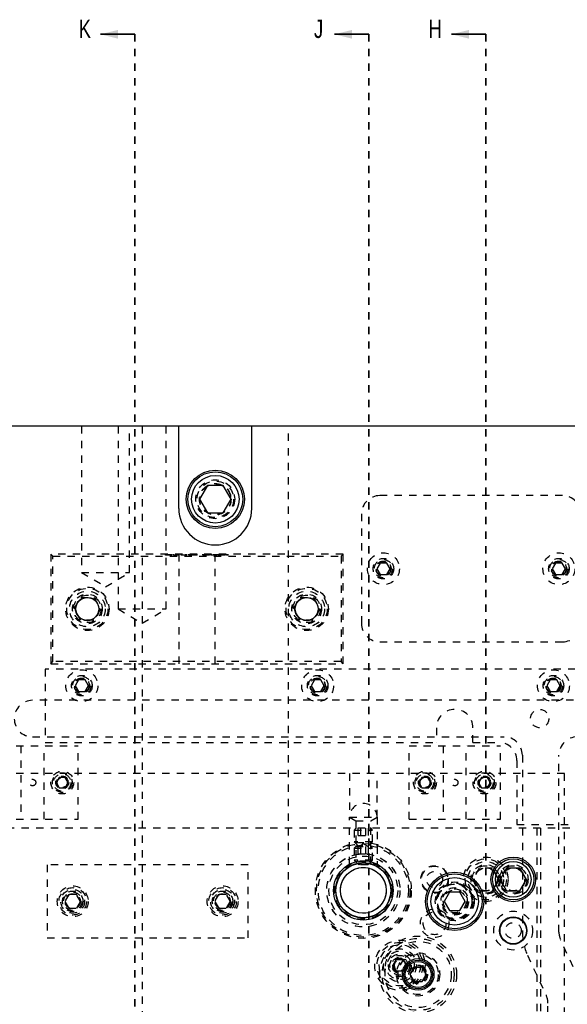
# Model space of a CAD drawing. Header units: inches. Extents: x 1694 to 2505, y -239 to -56.
# Tile 59 of 256: x 1741.04 to 1748.53, y -150.51 to -137.04. Entities that reach past the tile are written whole.
import ezdxf

# ---------------------------------------------------------------- set-up
doc = ezdxf.new("R2010")
doc.units = ezdxf.units.IN
doc.header["$LTSCALE"] = 0.5
doc.header["$MEASUREMENT"] = 0
doc.linetypes.add('HIDDEN', pattern=[0.225, 0.15, -0.075])
doc.linetypes.add('PHANTOM', pattern=[0.25, 0.125, -0.025, 0.025, -0.025, 0.025, -0.025])
doc.layers.add('SID-M-H', color=4, linetype='HIDDEN')
doc.layers.add('SID-M-S', color=105, linetype='Continuous')
doc.styles.add('SLDTEXTSTYLE0', font='TXT', dxfattribs={"width": 0.595745})

msp = doc.modelspace()

# ---------------------------------------------------------------- linework, layer by layer
at = {"color": 7, "linetype": 'Continuous', "lineweight": 35}
for p, q in [((1742.61658, -137.23909), (1742.14658, -137.23909)), ((1745.81658, -137.23909), (1745.34658, -137.23909)), ((1747.41658, -137.23909), (1746.94658, -137.23909))]:
    msp.add_line(p, q, dxfattribs=at)
at = {"color": 7, "linetype": 'PHANTOM', "lineweight": 35}
for p, q in [((1742.61658, -137.23909), (1742.61658, -171.9591)), ((1745.81658, -137.23909), (1745.81658, -171.9591)), ((1747.41658, -137.23909), (1747.41658, -171.9591))]:
    msp.add_line(p, q, dxfattribs=at)
at = {"color": 7, "linetype": 'Continuous', "lineweight": 35}
for points in [[(1742.14658, -137.23909), (1742.38658, -137.29909), (1742.38658, -137.17909)], [(1745.34658, -137.23909), (1745.58658, -137.29909), (1745.58658, -137.17909)], [(1746.94658, -137.23909), (1747.18658, -137.29909), (1747.18658, -137.17909)]]:
    msp.add_solid(points, dxfattribs=at)
at = {"layer": 'SID-M-H'}
for p, q in [((1741.88848, -142.5991), (1741.88848, -144.5991)), ((1742.38848, -142.5991), (1742.38848, -145.0991)), ((1742.54468, -144.5991), (1742.54468, -142.5991)), ((1742.71658, -142.5991), (1742.71658, -166.5991)), ((1743.04468, -145.0991), (1743.04468, -142.5991)), ((1744.71658, -166.5991), (1744.71658, -142.5991)), ((1748.46658, -143.5491), (1745.96658, -143.5491)), ((1745.71658, -143.7991), (1745.71658, -145.2991)), ((1745.46658, -144.3491), (1741.46658, -144.3491)), ((1741.46658, -144.3491), (1741.46658, -145.8491)), ((1741.49658, -144.3791), (1741.46658, -144.3491)), ((1741.49658, -144.3791), (1745.43658, -144.3791)), ((1741.49658, -145.8191), (1741.49658, -144.3791)), ((1743.03565, -144.3641), (1743.03565, -144.3491)), ((1743.04801, -144.3641), (1743.04801, -144.3491)), ((1743.06203, -144.3641), (1743.06203, -144.3491)), ((1743.06314, -144.3641), (1743.06314, -144.3491)), ((1743.08288, -144.3641), (1743.08288, -144.3491)), ((1743.08395, -144.3641), (1743.08395, -144.3491)), ((1743.09342, -144.3641), (1743.09342, -144.3491)), ((1743.12044, -144.3641), (1743.09342, -144.3641)), ((1743.09822, -144.3641), (1743.09822, -144.3491)), ((1743.10808, -144.3641), (1743.10808, -144.3491)), ((1743.12044, -144.3641), (1743.12044, -144.3491)), ((1743.14518, -144.3641), (1743.14518, -144.3491)), ((1743.22291, -144.3641), (1743.14518, -144.3641)), ((1743.21054, -144.3641), (1743.21054, -144.3491)), ((1743.21658, -144.3491), (1743.21658, -145.8491)), ((1743.22291, -144.3641), (1743.22291, -144.3491)), ((1743.24764, -144.3641), (1743.24764, -144.3491)), ((1743.32537, -144.3641), (1743.24764, -144.3641)), ((1743.313, -144.3641), (1743.313, -144.3491)), ((1743.32537, -144.3641), (1743.32537, -144.3491)), ((1743.35364, -144.3641), (1743.35364, -144.3491)), ((1743.366, -144.3641), (1743.366, -144.3491)), ((1743.39515, -144.3641), (1743.39515, -144.3491)), ((1743.39913, -144.3641), (1743.39913, -144.3491)), ((1743.4023, -144.3641), (1743.4023, -144.3491)), ((1743.424, -144.3641), (1743.424, -144.3491)), ((1743.43852, -144.3641), (1743.43852, -144.3491)), ((1743.43887, -144.3641), (1743.43887, -144.3491)), ((1743.4667, -144.3641), (1743.43887, -144.3641)), ((1743.44464, -144.3641), (1743.44464, -144.3491)), ((1743.45433, -144.3641), (1743.45433, -144.3491)), ((1743.4667, -144.3641), (1743.4667, -144.3491)), ((1743.54443, -144.3641), (1743.54443, -144.3491)), ((1743.55679, -144.3641), (1743.55679, -144.3491)), ((1743.56201, -144.3641), (1743.56201, -144.3491)), ((1743.59157, -144.3641), (1743.59157, -144.3491)), ((1743.59199, -144.3641), (1743.59199, -144.3491)), ((1743.62569, -144.3641), (1743.62569, -144.3491)), ((1743.63806, -144.3641), (1743.63806, -144.3491)), ((1743.65219, -144.3641), (1743.65219, -144.3491)), ((1743.65749, -144.3641), (1743.65749, -144.3491)), ((1743.72816, -144.3641), (1743.65749, -144.3641)), ((1743.66456, -144.3641), (1743.66456, -144.3491)), ((1743.69556, -144.3641), (1743.69556, -144.3491)), ((1743.69779, -144.3641), (1743.69779, -144.3491)), ((1743.69953, -144.3641), (1743.69953, -144.3491)), ((1743.70025, -144.3641), (1743.70025, -144.3491)), ((1743.70436, -144.3641), (1743.70436, -144.3491)), ((1743.71179, -144.3641), (1743.71179, -144.3491)), ((1743.71402, -144.3641), (1743.71402, -144.3491)), ((1743.71658, -145.8491), (1743.71658, -144.3491)), ((1743.72816, -144.3641), (1743.72816, -144.3491)), ((1743.72992, -144.3641), (1743.72992, -144.3491)), ((1743.74229, -144.3641), (1743.72992, -144.3641)), ((1743.74229, -144.3641), (1743.74229, -144.3491)), ((1743.75642, -144.3641), (1743.75642, -144.3491)), ((1743.76879, -144.3641), (1743.76879, -144.3491)), ((1743.774, -144.3641), (1743.774, -144.3491)), ((1743.80357, -144.3641), (1743.80357, -144.3491)), ((1743.80398, -144.3641), (1743.80398, -144.3491)), ((1743.83769, -144.3641), (1743.83769, -144.3491)), ((1743.85005, -144.3641), (1743.85005, -144.3491)), ((1743.86772, -144.3641), (1743.86772, -144.3491)), ((1743.8792, -144.3641), (1743.8792, -144.3491)), ((1743.89068, -144.3641), (1743.89068, -144.3491)), ((1745.43658, -144.3791), (1745.46658, -144.3491)), ((1745.43658, -144.3791), (1745.43658, -145.8191)), ((1745.46658, -145.8491), (1745.46658, -144.3491)), ((1745.97155, -144.4711), (1745.92652, -144.5491)), ((1746.06162, -144.4711), (1745.97155, -144.4711)), ((1746.10665, -144.5491), (1746.06162, -144.4711)), ((1748.37155, -144.4711), (1748.32652, -144.5491)), ((1748.46162, -144.4711), (1748.37155, -144.4711)), ((1748.50665, -144.5491), (1748.46162, -144.4711)), ((1741.88848, -144.5991), (1742.54468, -144.5991)), ((1741.88848, -144.5991), (1742.21658, -144.79624)), ((1742.21658, -144.79624), (1742.54468, -144.5991)), ((1745.92652, -144.5491), (1745.97155, -144.6271)), ((1745.97155, -144.6271), (1746.06162, -144.6271)), ((1746.06162, -144.6271), (1746.10665, -144.5491)), ((1748.32652, -144.5491), (1748.37155, -144.6271)), ((1748.37155, -144.6271), (1748.46162, -144.6271)), ((1748.46162, -144.6271), (1748.50665, -144.5491)), ((1741.78645, -145.0991), (1741.87652, -144.9431)), ((1741.87652, -144.9431), (1742.05665, -144.9431)), ((1742.05665, -144.9431), (1742.14672, -145.0991)), ((1744.78645, -145.0991), (1744.87652, -144.9431)), ((1744.87652, -144.9431), (1745.05665, -144.9431)), ((1745.05665, -144.9431), (1745.14672, -145.0991)), ((1741.87652, -145.2551), (1741.78645, -145.0991)), ((1742.14672, -145.0991), (1742.05665, -145.2551)), ((1742.38848, -145.0991), (1743.04468, -145.0991)), ((1742.38848, -145.0991), (1742.71658, -145.29624)), ((1742.71658, -145.29624), (1743.04468, -145.0991)), ((1744.87652, -145.2551), (1744.78645, -145.0991)), ((1745.14672, -145.0991), (1745.05665, -145.2551)), ((1742.05665, -145.2551), (1741.87652, -145.2551)), ((1745.05665, -145.2551), (1744.87652, -145.2551)), ((1745.96658, -145.5491), (1748.46658, -145.5491)), ((1741.46658, -145.8491), (1741.49658, -145.8191)), ((1741.46658, -145.8491), (1745.46658, -145.8491)), ((1745.43658, -145.8191), (1741.49658, -145.8191)), ((1745.46658, -145.8491), (1745.43658, -145.8191)), ((1741.39158, -145.9241), (1741.39158, -146.9241)), ((1748.84158, -145.9241), (1741.39158, -145.9241)), ((1741.84655, -146.0711), (1741.80152, -146.1491)), ((1741.93662, -146.0711), (1741.84655, -146.0711)), ((1741.98165, -146.1491), (1741.93662, -146.0711)), ((1745.07155, -146.0711), (1745.02652, -146.1491)), ((1745.16162, -146.0711), (1745.07155, -146.0711)), ((1745.20665, -146.1491), (1745.16162, -146.0711)), ((1748.29655, -146.0711), (1748.25152, -146.1491)), ((1748.38662, -146.0711), (1748.29655, -146.0711)), ((1748.43165, -146.1491), (1748.38662, -146.0711)), ((1741.80152, -146.1491), (1741.84655, -146.2271)), ((1741.84655, -146.2271), (1741.93662, -146.2271)), ((1741.93662, -146.2271), (1741.98165, -146.1491)), ((1745.02652, -146.1491), (1745.07155, -146.2271)), ((1745.07155, -146.2271), (1745.16162, -146.2271)), ((1745.16162, -146.2271), (1745.20665, -146.1491)), ((1748.25152, -146.1491), (1748.29655, -146.2271)), ((1748.29655, -146.2271), (1748.38662, -146.2271)), ((1748.38662, -146.2271), (1748.43165, -146.1491)), ((1758.21658, -146.3491), (1741.21658, -146.3491)), ((1746.74158, -146.7241), (1746.74158, -146.9241)), ((1747.24158, -146.9241), (1747.24158, -146.7241)), ((1741.21658, -146.8491), (1747.66658, -146.8491)), ((1741.39158, -146.9241), (1746.74158, -146.9241)), ((1747.24158, -146.9241), (1747.59158, -146.9241)), ((1740.59158, -146.9741), (1741.84158, -146.9741)), ((1741.05858, -146.9741), (1741.05858, -147.9741)), ((1741.37458, -147.9741), (1741.37458, -146.9741)), ((1741.84158, -147.9741), (1741.84158, -146.9741)), ((1746.36658, -146.9741), (1747.61658, -146.9741)), ((1746.36658, -147.9741), (1746.36658, -146.9741)), ((1746.83358, -146.9741), (1746.83358, -147.9741)), ((1747.14958, -147.9741), (1747.14958, -146.9741)), ((1747.61658, -147.9741), (1747.61658, -146.9741)), ((1747.84158, -147.1741), (1747.84158, -148.0491)), ((1747.91658, -147.0991), (1747.91658, -149.51867)), ((1748.41658, -149.51867), (1748.41658, -147.0991)), ((1748.49158, -147.3491), (1738.11658, -147.3491)), ((1741.58299, -147.40378), (1741.54239, -147.4741)), ((1741.54239, -147.4741), (1741.58299, -147.54441)), ((1741.66418, -147.40378), (1741.58299, -147.40378)), ((1741.70477, -147.4741), (1741.66418, -147.40378)), ((1741.66418, -147.54441), (1741.70477, -147.4741)), ((1745.55408, -147.3491), (1745.55408, -147.9491)), ((1745.92908, -147.9491), (1745.92908, -147.3491)), ((1746.54399, -147.40378), (1746.50339, -147.4741)), ((1746.50339, -147.4741), (1746.54399, -147.54441)), ((1746.62518, -147.40378), (1746.54399, -147.40378)), ((1746.66577, -147.4741), (1746.62518, -147.40378)), ((1746.62518, -147.54441), (1746.66577, -147.4741)), ((1747.35799, -147.40378), (1747.31739, -147.4741)), ((1747.31739, -147.4741), (1747.35799, -147.54441)), ((1747.43918, -147.40378), (1747.35799, -147.40378)), ((1747.47977, -147.4741), (1747.43918, -147.40378)), ((1747.43918, -147.54441), (1747.47977, -147.4741)), ((1748.49158, -161.8491), (1748.49158, -147.3491)), ((1741.58299, -147.54441), (1741.66418, -147.54441)), ((1746.54399, -147.54441), (1746.62518, -147.54441)), ((1747.35799, -147.54441), (1747.43918, -147.54441)), ((1740.59158, -147.9741), (1741.84158, -147.9741)), ((1745.55358, -148.58896), (1745.55358, -147.9491)), ((1745.55408, -147.9491), (1745.92908, -147.9491)), ((1745.55408, -147.9491), (1745.64108, -147.99933)), ((1745.64108, -147.99933), (1745.84208, -147.99933)), ((1745.64108, -147.99933), (1745.64108, -148.58764)), ((1745.84208, -147.99933), (1745.92908, -147.9491)), ((1745.84208, -148.58749), (1745.84208, -147.99933)), ((1745.92958, -147.9491), (1745.92958, -148.58896)), ((1746.36658, -147.9741), (1747.61658, -147.9741)), ((1762.16658, -148.0991), (1737.36658, -148.0991)), ((1745.64108, -148.0991), (1745.61658, -148.1236)), ((1745.61658, -148.1236), (1745.86658, -148.1236)), ((1745.61658, -148.1236), (1745.61658, -148.2866)), ((1745.66941, -148.19752), (1745.66941, -148.0991)), ((1745.7055, -148.19752), (1745.7055, -148.0991)), ((1745.77767, -148.19752), (1745.77767, -148.0991)), ((1745.81375, -148.19752), (1745.81375, -148.0991)), ((1745.86658, -148.1236), (1745.84208, -148.0991)), ((1745.86658, -148.2866), (1745.86658, -148.1236)), ((1747.84158, -148.0491), (1748.84158, -148.0491)), ((1748.11658, -148.0991), (1748.11658, -153.4616)), ((1748.16658, -148.0991), (1748.16658, -150.9741)), ((1745.66941, -148.19752), (1745.81375, -148.19752)), ((1745.86658, -148.2866), (1745.61658, -148.2866)), ((1745.61658, -148.2866), (1745.67908, -148.3491)), ((1745.64108, -148.3491), (1745.61658, -148.3736)), ((1745.61658, -148.3736), (1745.86658, -148.3736)), ((1745.61658, -148.3736), (1745.61658, -148.5366)), ((1745.64108, -148.3491), (1745.84208, -148.3491)), ((1745.66941, -148.44752), (1745.66941, -148.3491)), ((1745.74158, -148.31301), (1745.67908, -148.3491)), ((1745.7055, -148.44752), (1745.7055, -148.3491)), ((1745.80408, -148.3491), (1745.74158, -148.31301)), ((1745.77767, -148.44752), (1745.77767, -148.3491)), ((1745.80408, -148.3491), (1745.86658, -148.2866)), ((1745.81375, -148.44752), (1745.81375, -148.3491)), ((1745.86658, -148.3736), (1745.84208, -148.3491)), ((1745.86658, -148.5366), (1745.86658, -148.3736)), ((1745.86658, -148.5366), (1745.61658, -148.5366)), ((1745.61658, -148.5366), (1745.67908, -148.5991)), ((1745.66941, -148.44752), (1745.81375, -148.44752)), ((1745.80408, -148.5991), (1745.86658, -148.5366)), ((1744.16658, -148.5991), (1741.41658, -148.5991)), ((1741.41658, -148.5991), (1741.41658, -149.5991)), ((1744.16658, -149.5991), (1744.16658, -148.5991)), ((1745.74158, -148.56301), (1745.67908, -148.5991)), ((1745.80408, -148.5991), (1745.67908, -148.5991)), ((1745.80408, -148.5991), (1745.74158, -148.56301)), ((1747.32652, -148.6431), (1747.23645, -148.7991)), ((1747.50665, -148.6431), (1747.32652, -148.6431)), ((1747.59672, -148.7991), (1747.50665, -148.6431)), ((1747.23645, -148.7991), (1747.32652, -148.9551)), ((1747.50665, -148.9551), (1747.59672, -148.7991)), ((1747.32652, -148.9551), (1747.50665, -148.9551)), ((1741.71246, -149.00535), (1741.65833, -149.0991)), ((1741.82071, -149.00535), (1741.71246, -149.00535)), ((1741.87484, -149.0991), (1741.82071, -149.00535)), ((1743.76246, -149.00535), (1743.70833, -149.0991)), ((1743.87071, -149.00535), (1743.76246, -149.00535)), ((1743.92484, -149.0991), (1743.87071, -149.00535)), ((1741.65833, -149.0991), (1741.71246, -149.19285)), ((1741.71246, -149.19285), (1741.82071, -149.19285)), ((1741.82071, -149.19285), (1741.87484, -149.0991)), ((1743.70833, -149.0991), (1743.76246, -149.19285)), ((1743.76246, -149.19285), (1743.87071, -149.19285)), ((1743.87071, -149.19285), (1743.92484, -149.0991)), ((1741.41658, -149.5991), (1744.16658, -149.5991)), ((1748.69631, -150.17398), (1748.44001, -149.62433)), ((1746.15137, -149.9741), (1746.19648, -149.89597)), ((1746.19648, -149.89597), (1746.28669, -149.89597)), ((1746.28669, -149.89597), (1746.33179, -149.9741)), ((1747.98685, -149.83564), (1748.24316, -150.38529)), ((1746.19648, -150.05222), (1746.15137, -149.9741)), ((1746.33179, -149.9741), (1746.28669, -150.05222)), ((1746.28669, -150.05222), (1746.19648, -150.05222)), ((1748.26658, -158.6341), (1748.26658, -150.49094))]:
    msp.add_line(p, q, dxfattribs=at)
for centre, radius in [((1743.71658, -143.5991), 0.2655), ((1743.71658, -143.5991), 0.25), ((1743.71658, -143.5991), 0.21542), ((1743.71658, -143.5991), 0.21515), ((1743.71658, -143.5991), 0.21463), ((1743.71658, -143.5991), 0.21095), ((1746.01658, -144.5491), 0.2185), ((1748.41658, -144.5491), 0.2185), ((1746.01658, -144.5491), 0.1405), ((1746.01658, -144.5491), 0.125), ((1746.01658, -144.5491), 0.10497), ((1746.01658, -144.5491), 0.1047), ((1746.01658, -144.5491), 0.10418), ((1746.01658, -144.5491), 0.1005), ((1746.01658, -144.5491), 0.0975), ((1748.41658, -144.5491), 0.1405), ((1748.41658, -144.5491), 0.125), ((1748.41658, -144.5491), 0.10497), ((1748.41658, -144.5491), 0.1047), ((1748.41658, -144.5491), 0.10418), ((1748.41658, -144.5491), 0.1005), ((1748.41658, -144.5491), 0.0975), ((1741.96658, -145.0991), 0.2969), ((1741.96658, -145.0991), 0.28125), ((1741.96658, -145.0991), 0.24375), ((1741.96658, -145.0991), 0.203), ((1741.96658, -145.0991), 0.1875), ((1744.96658, -145.0991), 0.2969), ((1744.96658, -145.0991), 0.28125), ((1744.96658, -145.0991), 0.24375), ((1744.96658, -145.0991), 0.203), ((1744.96658, -145.0991), 0.1875), ((1741.96658, -145.0991), 0.16072), ((1741.96658, -145.0991), 0.16045), ((1741.96658, -145.0991), 0.15993), ((1744.96658, -145.0991), 0.16072), ((1744.96658, -145.0991), 0.16045), ((1744.96658, -145.0991), 0.15993), ((1741.89158, -146.1491), 0.2185), ((1745.11658, -146.1491), 0.2185), ((1748.34158, -146.1491), 0.2185), ((1741.89158, -146.1491), 0.1405), ((1741.89158, -146.1491), 0.125), ((1741.89158, -146.1491), 0.10497), ((1741.89158, -146.1491), 0.1047), ((1741.89158, -146.1491), 0.10418), ((1741.89158, -146.1491), 0.1005), ((1741.89158, -146.1491), 0.0975), ((1745.11658, -146.1491), 0.1405), ((1745.11658, -146.1491), 0.125), ((1745.11658, -146.1491), 0.10497), ((1745.11658, -146.1491), 0.1047), ((1745.11658, -146.1491), 0.10418), ((1745.11658, -146.1491), 0.1005), ((1745.11658, -146.1491), 0.0975), ((1748.34158, -146.1491), 0.1405), ((1748.34158, -146.1491), 0.125), ((1748.34158, -146.1491), 0.10497), ((1748.34158, -146.1491), 0.1047), ((1748.34158, -146.1491), 0.10418), ((1748.34158, -146.1491), 0.1005), ((1748.34158, -146.1491), 0.0975), ((1748.15408, -146.5991), 0.125), ((1741.62358, -147.4741), 0.15625), ((1741.62358, -147.4741), 0.135), ((1746.58458, -147.4741), 0.15625), ((1746.58458, -147.4741), 0.135), ((1747.39858, -147.4741), 0.15625), ((1747.39858, -147.4741), 0.135), ((1741.21658, -147.4741), 0.0445), ((1741.62358, -147.4741), 0.1186), ((1741.62358, -147.4741), 0.0885), ((1741.62358, -147.4741), 0.082), ((1741.62358, -147.4741), 0.07247), ((1741.62358, -147.4741), 0.0722), ((1741.62358, -147.4741), 0.07168), ((1741.62358, -147.4741), 0.068), ((1746.58458, -147.4741), 0.1186), ((1746.58458, -147.4741), 0.0885), ((1746.58458, -147.4741), 0.082), ((1746.58458, -147.4741), 0.07247), ((1746.58458, -147.4741), 0.0722), ((1746.58458, -147.4741), 0.07168), ((1746.58458, -147.4741), 0.068), ((1746.99158, -147.4741), 0.0445), ((1747.39858, -147.4741), 0.1186), ((1747.39858, -147.4741), 0.0885), ((1747.39858, -147.4741), 0.082), ((1747.39858, -147.4741), 0.07247), ((1747.39858, -147.4741), 0.0722), ((1747.39858, -147.4741), 0.07168), ((1747.39858, -147.4741), 0.068), ((1745.74158, -148.9491), 0.65625), ((1745.74158, -148.9491), 0.6406), ((1745.74158, -148.9491), 0.61719), ((1745.74158, -148.9491), 0.5006), ((1745.74158, -148.9491), 0.5), ((1745.74158, -148.9491), 0.47), ((1745.74158, -148.9491), 0.396), ((1747.41658, -148.7991), 0.3045), ((1747.41658, -148.7991), 0.28125), ((1745.74158, -148.9491), 0.37821), ((1745.74158, -148.9491), 0.3125), ((1746.71658, -148.7991), 0.1875), ((1746.71658, -148.7991), 0.1805), ((1747.41658, -148.7991), 0.24375), ((1747.41658, -148.7991), 0.203), ((1747.41658, -148.7991), 0.1875), ((1747.41658, -148.7991), 0.16072), ((1747.41658, -148.7991), 0.16045), ((1747.41658, -148.7991), 0.15993), ((1747.41658, -148.7991), 0.15625), ((1747.79158, -148.7991), 0.203), ((1747.79158, -148.7991), 0.1875), ((1747.79158, -148.7991), 0.16072), ((1747.79158, -148.7991), 0.16045), ((1747.79158, -148.7991), 0.15993), ((1747.79158, -148.7991), 0.15625), ((1746.71658, -148.7991), 0.1095), ((1741.76658, -149.0991), 0.211), ((1741.76658, -149.0991), 0.1875), ((1741.76658, -149.0991), 0.1625), ((1741.76658, -149.0991), 0.1405), ((1743.81658, -149.0991), 0.211), ((1743.81658, -149.0991), 0.1875), ((1743.81658, -149.0991), 0.1625), ((1743.81658, -149.0991), 0.1405), ((1746.99158, -149.0991), 0.2655), ((1746.99158, -149.0991), 0.25), ((1746.99158, -149.0991), 0.24219), ((1746.99158, -149.0991), 0.23438), ((1746.99158, -149.0991), 0.1875), ((1746.99158, -149.0991), 0.17188), ((1746.99158, -149.0991), 0.15625), ((1741.76658, -149.0991), 0.125), ((1741.76658, -149.0991), 0.10497), ((1741.76658, -149.0991), 0.1047), ((1741.76658, -149.0991), 0.10418), ((1741.76658, -149.0991), 0.1005), ((1743.81658, -149.0991), 0.125), ((1743.81658, -149.0991), 0.10497), ((1743.81658, -149.0991), 0.1047), ((1743.81658, -149.0991), 0.10418), ((1743.81658, -149.0991), 0.1005), ((1746.71658, -149.3991), 0.195), ((1746.71658, -149.3991), 0.15625), ((1747.79158, -149.4991), 0.26565), ((1747.79158, -149.4991), 0.1095), ((1746.24158, -149.9741), 0.34375), ((1746.49158, -150.0991), 0.525), ((1746.49158, -150.0991), 0.49213), ((1746.24158, -149.9741), 0.3125), ((1746.24158, -149.9741), 0.2825), ((1746.24158, -149.9741), 0.22537), ((1746.49158, -150.0991), 0.45276), ((1746.24158, -149.9741), 0.19537), ((1746.24158, -149.9741), 0.156), ((1746.24158, -149.9741), 0.13631), ((1746.24158, -149.9741), 0.1105), ((1746.24158, -149.9741), 0.1005), ((1746.24158, -149.9741), 0.095), ((1746.24158, -149.9741), 0.07922), ((1746.24158, -149.9741), 0.07895), ((1746.24158, -149.9741), 0.07843), ((1746.24158, -149.9741), 0.07475), ((1746.49158, -150.0991), 0.29528), ((1746.49158, -150.0991), 0.27559), ((1746.49158, -150.0991), 0.12795), ((1746.49158, -150.0991), 0.11811), ((1746.49158, -150.0991), 0.10289), ((1746.49158, -150.0991), 0.10262), ((1746.49158, -150.0991), 0.1021), ((1746.49158, -150.0991), 0.09843)]:
    msp.add_circle(centre, radius, dxfattribs=at)
for centre, radius, start, end in [((1745.96658, -143.7991), 0.25, 90, 180), ((1748.46658, -143.7991), 0.25, 0, 90), ((1745.96658, -145.2991), 0.25, 180, 270), ((1748.46658, -145.2991), 0.25, 270, 0), ((1741.21658, -146.5991), 0.25, 90, 270), ((1746.99158, -146.7241), 0.25, 0, 180), ((1747.59158, -147.1741), 0.25, 360, 90), ((1747.66658, -147.0991), 0.25, 0, 90), ((1748.66658, -147.0991), 0.25, 90, 180), ((1745.74158, -147.9491), 0.188, 0, 180), ((1748.66658, -149.51867), 0.75, 180, 205), ((1748.66658, -149.51867), 0.25, 180, 205), ((1748.01658, -150.49094), 0.25, 0, 25)]:
    msp.add_arc(centre, radius, start, end, dxfattribs=at)
for points, knots in [([(1743.06203, -144.3641), (1743.05785, -144.3641), (1743.04948, -144.3641), (1743.04082, -144.3641), (1743.03625, -144.3641), (1743.03585, -144.3641), (1743.03565, -144.3641)], [0, 0, 0, 0, 0.27970537, 0.55938086, 0.77950855, 1, 1, 1, 1]), ([(1743.09342, -144.3641), (1743.08753, -144.3641), (1743.07702, -144.3641), (1743.06661, -144.3641), (1743.06203, -144.3641)], [0, 0, 0, 0, 0.56031372, 1, 1, 1, 1]), ([(1743.39515, -144.3641), (1743.38814, -144.3641), (1743.37411, -144.3641), (1743.35706, -144.3641), (1743.35493, -144.3641), (1743.35364, -144.3641)], [0, 0, 0, 0, 0.28026406, 0.56071475, 1, 1, 1, 1]), ([(1743.43887, -144.3641), (1743.43059, -144.3641), (1743.41582, -144.3641), (1743.40146, -144.3641), (1743.39515, -144.3641)], [0, 0, 0, 0, 0.56044468, 1, 1, 1, 1]), ([(1743.59199, -144.3641), (1743.58793, -144.3641), (1743.57982, -144.3641), (1743.56504, -144.3641), (1743.54641, -144.3641), (1743.54522, -144.3641), (1743.54443, -144.3641)], [0, 0, 0, 0, 0.125600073, 0.25119689, 0.500581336, 1, 1, 1, 1]), ([(1743.63806, -144.3641), (1743.63753, -144.3641), (1743.63686, -144.3641), (1743.62402, -144.3641), (1743.61507, -144.3641), (1743.60407, -144.3641), (1743.59602, -144.3641), (1743.59199, -144.3641)], [0, 0, 0, 0, 0.49870204, 0.62417652, 0.74946749, 0.87474529, 1, 1, 1, 1]), ([(1743.80398, -144.3641), (1743.79993, -144.3641), (1743.79181, -144.3641), (1743.77703, -144.3641), (1743.7584, -144.3641), (1743.75722, -144.3641), (1743.75642, -144.3641)], [0, 0, 0, 0, 0.12560007, 0.25119689, 0.50058134, 1, 1, 1, 1]), ([(1743.85005, -144.3641), (1743.84952, -144.3641), (1743.84885, -144.3641), (1743.83601, -144.3641), (1743.82706, -144.3641), (1743.81607, -144.3641), (1743.80801, -144.3641), (1743.80398, -144.3641)], [0, 0, 0, 0, 0.49870204, 0.62417652, 0.74946749, 0.87474529, 1, 1, 1, 1]), ([(1743.8792, -144.3641), (1743.8775, -144.3641), (1743.8741, -144.3641), (1743.87039, -144.3641), (1743.86803, -144.3641), (1743.86782, -144.3641), (1743.86772, -144.3641)], [0, 0, 0, 0, 0.27960164, 0.55921202, 0.77947519, 1, 1, 1, 1]), ([(1743.89068, -144.3641), (1743.89048, -144.3641), (1743.89008, -144.3641), (1743.88696, -144.3641), (1743.88319, -144.3641), (1743.88053, -144.3641), (1743.8792, -144.3641)], [0, 0, 0, 0, 0.27957625, 0.55928373, 0.7795524, 1, 1, 1, 1])]:
    msp.add_open_spline(points, degree=3, knots=knots, dxfattribs=at)
at = {"layer": 'SID-M-S'}
for p, q in [((1763.21658, -142.5991), (1736.21658, -142.5991)), ((1743.21658, -143.7241), (1743.21658, -142.5991)), ((1744.21658, -143.7241), (1744.21658, -142.5991)), ((1743.60833, -143.4116), (1743.50008, -143.5991)), ((1743.82484, -143.4116), (1743.60833, -143.4116)), ((1743.93309, -143.5991), (1743.82484, -143.4116)), ((1743.50008, -143.5991), (1743.60833, -143.7866)), ((1743.82484, -143.7866), (1743.93309, -143.5991)), ((1743.60833, -143.7866), (1743.82484, -143.7866)), ((1747.70152, -148.6431), (1747.61145, -148.7991)), ((1747.88165, -148.6431), (1747.70152, -148.6431)), ((1747.97172, -148.7991), (1747.88165, -148.6431)), ((1747.61145, -148.7991), (1747.70152, -148.9551)), ((1747.88165, -148.9551), (1747.97172, -148.7991)), ((1747.70152, -148.9551), (1747.88165, -148.9551)), ((1746.91941, -148.9741), (1746.84725, -149.0991)), ((1747.06375, -148.9741), (1746.91941, -148.9741)), ((1747.13592, -149.0991), (1747.06375, -148.9741)), ((1746.84725, -149.0991), (1746.91941, -149.2241)), ((1746.91941, -149.2241), (1747.06375, -149.2241)), ((1747.06375, -149.2241), (1747.13592, -149.0991)), ((1746.43476, -150.00067), (1746.37793, -150.0991)), ((1746.54841, -150.00067), (1746.43476, -150.00067)), ((1746.60523, -150.0991), (1746.54841, -150.00067)), ((1746.37793, -150.0991), (1746.43476, -150.19752)), ((1746.54841, -150.19752), (1746.60523, -150.0991)), ((1746.43476, -150.19752), (1746.54841, -150.19752))]:
    msp.add_line(p, q, dxfattribs=at)
for centre, radius in [((1743.71658, -143.5991), 0.3985), ((1743.71658, -143.5991), 0.375), ((1743.71658, -143.5991), 0.325), ((1741.96658, -145.0991), 0.15625), ((1744.96658, -145.0991), 0.15625), ((1745.74158, -148.9491), 0.40625), ((1745.74158, -148.9491), 0.406), ((1747.79158, -148.7991), 0.3045), ((1747.79158, -148.7991), 0.28125), ((1745.74158, -148.9491), 0.37821), ((1745.74158, -148.9491), 0.376), ((1745.74158, -148.9491), 0.375), ((1745.74158, -148.9491), 0.3125), ((1747.79158, -148.7991), 0.24375), ((1746.99158, -149.0991), 0.3985), ((1746.99158, -149.0991), 0.375), ((1746.99158, -149.0991), 0.325), ((1747.79158, -149.4991), 0.1875), ((1747.79158, -149.4991), 0.1805), ((1746.49158, -150.0991), 0.21654), ((1746.49158, -150.0991), 0.19685), ((1746.49158, -150.0991), 0.17717)]:
    msp.add_circle(centre, radius, dxfattribs=at)
msp.add_arc((1743.71658, -143.7241), 0.5, 180, 0, dxfattribs=at)

# ---------------------------------------------------------------- texts
at = {"color": 7, "style": 'SLDTEXTSTYLE0', "width": 0.75}
for s, p in [('K', (1741.84878, -137.28927)), ('J', (1745.06721, -137.28927)), ('H', (1746.63326, -137.28927))]:
    msp.add_text(s, height=0.25, dxfattribs=at).set_placement(p)

doc.saveas('drawing.dxf')
